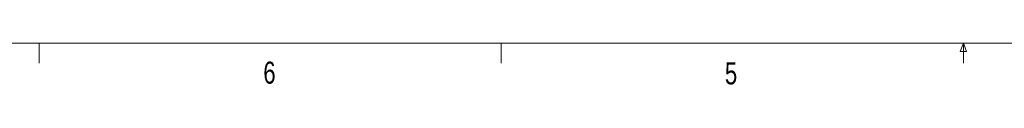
# Model space of a CAD drawing. Header units: millimetres. Extents: x 11 to 421, y 5 to 275.
# Tile 5 of 10: x 113.82 to 220.35, y 5.47 to 9.96. Entities that reach past the tile are written whole.
import ezdxf

# ---------------------------------------------------------------- set-up
doc = ezdxf.new("R2010")
doc.units = ezdxf.units.MM
doc.styles.add('SLDTEXTSTYLE0', font='TXT', dxfattribs={"width": 0.75})

msp = doc.modelspace()

# ---------------------------------------------------------------- linework, layer by layer
at = {"color": 7, "linetype": 'Continuous', "lineweight": 0}
for p, q in [((415.957, 9.959), (15.907, 9.959)), ((115.913, 9.959), (115.913, 7.805)), ((165.919, 9.959), (165.919, 7.805)), ((215.589, 9.081), (215.925, 9.959)), ((215.925, 9.959), (215.925, 7.805)), ((215.925, 9.959), (216.244, 9.081)), ((216.244, 9.081), (215.589, 9.081))]:
    msp.add_line(p, q, dxfattribs=at)

# ---------------------------------------------------------------- texts
at = {"color": 7, "linetype": 'Continuous', "lineweight": 0, "char_height": 2.381, "attachment_point": 1, "style": 'SLDTEXTSTYLE0'}
for s, insert in [('6', (140.178, 7.967)), ('5', (190.122, 7.889))]:
    msp.add_mtext(s, dxfattribs=dict(at, insert=insert))

doc.saveas('drawing.dxf')
